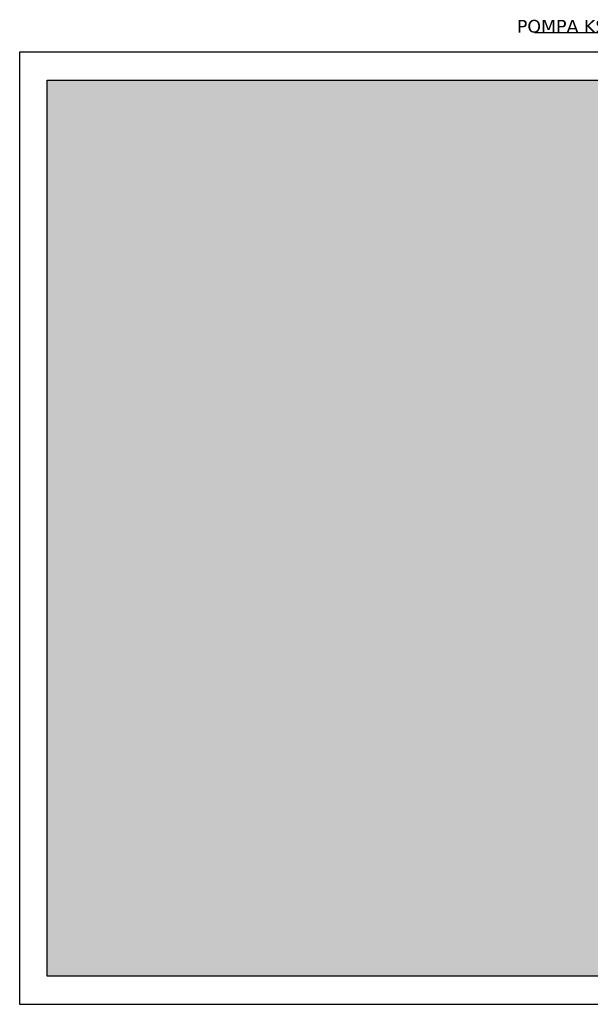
# Model space of a CAD drawing. Header units: centimetres. Extents: x -8592 to 21948, y -2033 to 10821.
# Tile 120 of 147: x 4655 to 5465, y -1824 to -427. Entities that reach past the tile are written whole.
import ezdxf
from ezdxf import colors
from ezdxf.entities.mleader import LeaderData, LeaderLine
from ezdxf.math import Vec2, Vec3

# ---------------------------------------------------------------- set-up
doc = ezdxf.new("R2010")
doc.units = ezdxf.units.CM
doc.header["$LTSCALE"] = 10
for name, color, linetype, lineweight in [('obrys', 5, 'Continuous', 35), ('opis', 7, 'Continuous', 20), ('szraf', 253, 'Continuous', 15)]:
    doc.layers.add(name, color=color, linetype=linetype, lineweight=lineweight)
doc.styles.get("Standard").update_dxf_attribs({"font": 'verdana.ttf'})

msp = doc.modelspace()

# ---------------------------------------------------------------- hatches: boundary and pattern name
at = {"layer": 'szraf', "transparency": 33554574}
h = msp.add_hatch(dxfattribs=at)
h.set_pattern_fill('ANGLE', color=253, scale=3)
h.set_pattern_definition([(0, (0, 0), (0, 20.955), [15.24, -5.715]), (90, (0, 0), (-20.955, 1e-15), [15.24, -5.715])])
h.paths.add_polyline_path([(5993.6, -1783.6), (5993.6, -512.7), (4694.2, -512.7), (4694.2, -1783.6)])

# ---------------------------------------------------------------- linework, layer by layer
at = {"layer": 'obrys', "color": 0, "lineweight": 30}
for points in [[(4655, -472.7), (4655, -1823.6), (6428.8, -1823.6), (6428.8, -472.7), (4655, -472.7)], [(4694.2, -512.7), (6389.6, -512.7), (6389.6, -1783.6), (4694.2, -1783.6), (4694.2, -512.7)]]:
    msp.add_lwpolyline(points, dxfattribs=at)

# ---------------------------------------------------------------- leaders
at = {"layer": 'opis', "linetype": 'Continuous'}
ml = msp.add_multileader_mtext('Standard', dxfattribs=at)
ml.set_content('{\\fVerdana|b0|i0|c238|p34;POMPA KS Z ROZDRABNIACZEM \\P }')
ml.set_leader_properties(linetype='ByLayer')
ml.build(insert=Vec2(0, 0))
ml.multileader.update_dxf_attribs({"text_right_attachment_type": 6})
ctx = ml.context
ctx.base_point, ctx.char_height, ctx.plane_origin = Vec3(5355.5, -436.3), 18, Vec3(6046.9, -558.9)
ctx.right_attachment, ctx.text_align_type = 6, 2
notes = []
notes.append((ctx, [(0, (1, 1, 0), (5767.4, -445.5), (-1, 0), 8, [(0, [(6046.9, -558.9)], 0, [])])]))
ctx.mtext.insert, ctx.mtext.alignment, ctx.mtext.flow_direction = Vec3(5757.4, -427.1), 3, 5
for ctx, leaders in notes:
    for number, flags, end, landing, length, lines in leaders:
        leader = LeaderData()
        leader.index, (leader.has_last_leader_line, leader.has_dogleg_vector, leader.attachment_direction) = number, flags
        leader.last_leader_point, leader.dogleg_vector, leader.dogleg_length = Vec3(end), Vec3(landing), length
        for number, points, colour, breaks in lines:
            line = LeaderLine()
            line.index, line.vertices, line.color, line.breaks = number, Vec3.list(points), colors.encode_raw_color(colour), breaks
            leader.lines.append(line)
        ctx.leaders.append(leader)

doc.saveas('drawing.dxf')
